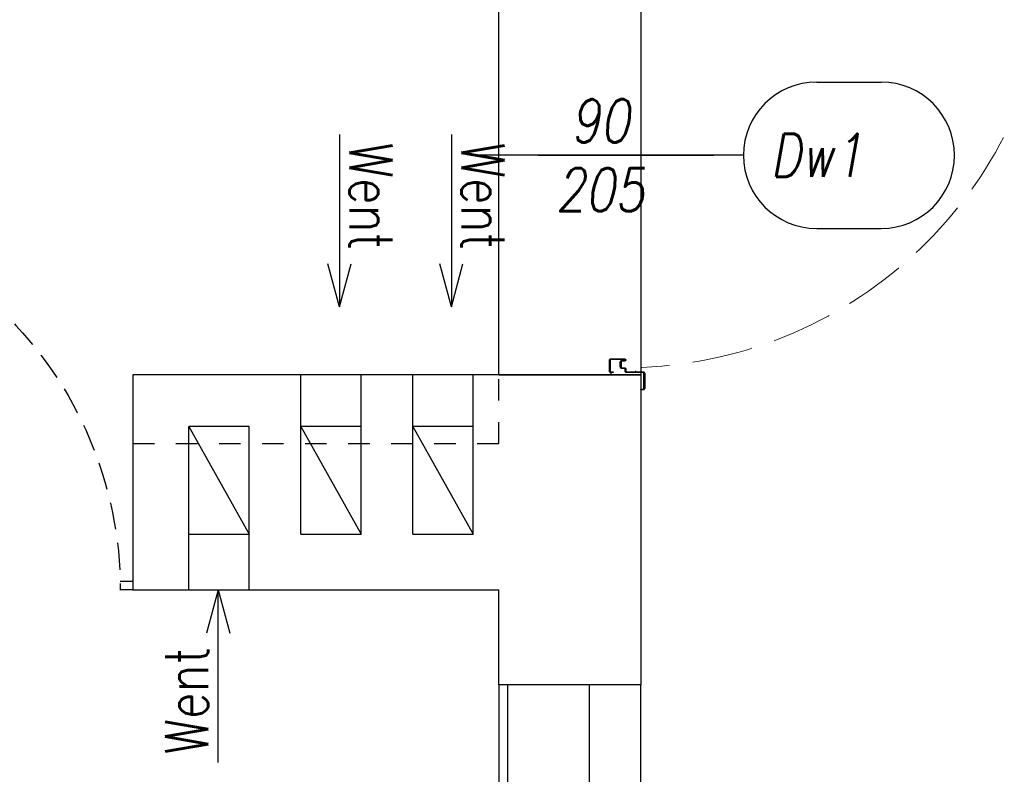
# Model space of a CAD drawing. Header units: millimetres. Extents: x 28600 to 181045, y -399112 to -163690.
# Tile 90 of 256: x 59603 to 59832, y -197954 to -197779. Entities that reach past the tile are written whole.
import ezdxf
from ezdxf.enums import TextEntityAlignment as Align

# ---------------------------------------------------------------- set-up
doc = ezdxf.new("R2010")
doc.units = ezdxf.units.MM
for name, pattern in [('2_3', [1, 0.5, -0.5]), ('CENTER', [0.6, 0.375, -0.075, 0.075, -0.075]), ('HIDDEN', [9.525, 6.35, -3.175]), ('Hidden Line', [391.222223, 282.222223, -109])]:
    doc.linetypes.add(name, pattern=pattern)
doc.layers.get('0').update_dxf_attribs({"color": 8})
for name, color, linetype in [('!! 0_ Istn-sciany', 8, 'Continuous'), ('!! 0_Istn-went', 8, 'Continuous'), ('!! 2  nowe sciany - remont', 8, 'Continuous'), ('!! 2 ZABUDOWA GK-MDF', 8, 'Continuous'), ('!! 2_Drzwi - nowe remont', 8, 'Continuous'), ('!! 2_drzwi opis', 8, 'Continuous'), ('!! 2_LEGENDA', 8, 'Continuous')]:
    doc.layers.add(name, color=color, linetype=linetype)
doc.styles.add('50', font='ROMANS.shx', dxfattribs={"width": 0.8, "height": 10})
doc.styles.add('ARCHETYP', font='romans.shx', dxfattribs={"height": 15})

# ---------------------------------------------------------------- blocks, each defined once
blk = doc.blocks.new('1_ok-opis')
blk.add_line((0, 111.61), (0, 50))
for points in [[(-17, 128.61), (-17, 143.61)], [(17, 128.61), (17, 143.61)]]:
    blk.add_lwpolyline(points)
for centre, start, end in [((0, 143.61), 0, 180), ((0, 128.61), 180, 0)]:
    blk.add_arc(centre, 17, start, end)
at = {"style": 'ARCHETYP'}
for tag, height, rotation, p in [('NR', 12, 90, (0, 136.9)), ('NR', 12, 270, (0, 136.9)), ('SZEROKOŚĆ', 10, 90, (-8, 78.29)), ('SZEROKOŚĆ', 10, 270, (8, 78.29)), ('WYSOKOŚĆ', 10, 270, (-8, 78.29)), ('WYSOKOŚĆ', 10, 90, (8, 78.29))]:
    blk.add_attdef(tag, text='', height=height, rotation=rotation, dxfattribs=at).set_placement(p, align=Align.MIDDLE)
blk = doc.blocks.new('zaw-dr-90-p')
at = {"color": 2, "linetype": 'CENTER', "ltscale": 0.2}
for p, q in [((24.5, 24), (31, 24)), ((12, 0), (-12, 0)), ((0, 12), (0, -12)), ((24.5, 19), (31, 19))]:
    blk.add_line(p, q, dxfattribs=at)
at = {"ltscale": 0.2}
for p, q in [((10, 12), (6.5, 12)), ((10, 0), (10, 6.5))]:
    blk.add_line(p, q, dxfattribs=at)
blk.add_lwpolyline([(0, 6.5), (23.5, 6.5, 0.414214), (28, 11), (28, 31), (24.5, 31), (24.5, 11, -0.414214), (23.5, 10), (0, 10, 4.561698), (7.6, 6.5), (4.9, 4.2)], format="xyb", dxfattribs=at)
blk.add_lwpolyline([(10, 10), (10, 39), (6.5, 39), (6.5, 10)], dxfattribs=at)
blk.add_lwpolyline([(-0.2, -0.2), (-2.5, -0.2), (-2.5, 0.2), (-0.2, 0.2), (-0.2, 2.5), (0.2, 2.5), (0.2, 0.2), (2.8, 0.2), (2.8, -0.2), (0.2, -0.2), (0.2, -2.8), (-0.2, -2.8)], close=True)
blk.add_circle((0, 0), 6.5, dxfattribs=at)
blk = doc.blocks.new('drzwi 90- sc 12')
for p, q in [((-13616.12, 20410.26), (-13616.12, 20411.46)), ((-13616.12, 20411.46), (-13615.02, 20411.46)), ((-13614.92, 20411.36), (-13614.92, 20313.77)), ((-13620.32, 20410.16), (-13620.32, 20313.77)), ((-13614.92, 20409.86), (-13620.32, 20409.86)), ((-13616.12, 20410.26), (-13620.22, 20410.26)), ((-13616.12, 20410.26), (-13620, 20410.26)), ((-13618.17, 20410.26), (-13616.22, 20410.26)), ((-13618.17, 20410.26), (-13616.22, 20410.26)), ((-13620.32, 20313.47), (-13620.32, 20317.97)), ((-13614.92, 20312.27), (-13614.92, 20317.97)), ((-13614.92, 20313.77), (-13620.32, 20313.77)), ((-13618.22, 20313.37), (-13620.22, 20313.37)), ((-13618.22, 20313.67), (-13618.22, 20313.37)), ((-13618.22, 20313.67), (-13616.42, 20313.67)), ((-13615.92, 20313.17), (-13615.92, 20312.17)), ((-13617.77, 20311.12), (-13617.77, 20305.72)), ((-13617.77, 20311.12), (-13617.77, 20305.72)), ((-13616.17, 20309.92), (-13616.17, 20311.02)), ((-13615.92, 20312.17), (-13615.02, 20312.17)), ((-13715.57, 20308.32), (-13715.57, 20308.56)), ((-13715.57, 20307.69), (-13715.57, 20308.56)), ((-13715.57, 20307.82), (-13715.57, 20308.56)), ((-13616.17, 20309.92), (-13617.37, 20309.92)), ((-13715.57, 20307.72), (-13715.37, 20307.72)), ((-13715.77, 20301.96), (-13716.27, 20301.96)), ((-13616.77, 20301.96), (-13616.27, 20301.96))]:
    blk.add_line(p, q)
for points in [[(-13665.27, 20284.96), (-13665.27, 20325.83)], [(-13615.57, 20309.64), (-13615.32, 20309.64), (-13615.32, 20309.82), (-13616.32, 20309.82), (-13616.32, 20309.64), (-13615.92, 20309.64)]]:
    blk.add_lwpolyline(points)
at = {"lineweight": 30}
for points in [[(-13716.27, 20308.92), (-13721.27, 20308.92)], [(-13716.27, 20308.92), (-13716.27, 20296.92)], [(-13614.27, 20308.92), (-13609.27, 20308.92)], [(-13614.27, 20308.92), (-13614.27, 20296.92)]]:
    blk.add_lwpolyline(points, dxfattribs=at)
at = {"ltscale": 0.2}
for points in [[(-13715.57, 20307.51), (-13715.57, 20309.48, 0.414214), (-13715.91, 20309.82), (-13719.43, 20309.82, 0.414214), (-13719.77, 20309.48), (-13719.77, 20308.92), (-13719.59, 20308.92), (-13719.59, 20309.48, -0.414214), (-13719.43, 20309.64), (-13716.97, 20309.64)], [(-13716.97, 20309.64), (-13715.91, 20309.64, -0.414214), (-13715.75, 20309.48), (-13715.75, 20307.51)], [(-13615.92, 20309.64), (-13616.63, 20309.64, 0.414214), (-13616.79, 20309.48), (-13616.79, 20305.58, -0.414214), (-13617.13, 20305.24), (-13617.58, 20305.24, 0.414214), (-13617.74, 20305.08), (-13617.74, 20304.48, -0.414214), (-13618.08, 20304.14), (-13619.26, 20304.14, -0.414214), (-13619.6, 20304.48), (-13619.6, 20305.15, 1), (-13619.79, 20305.15), (-13619.79, 20301.96, 0.414214), (-13619.63, 20301.8), (-13617.11, 20301.8, 0.414214), (-13616.95, 20301.96), (-13616.95, 20302.52), (-13616.77, 20302.52), (-13616.77, 20301.96, -0.414214), (-13617.11, 20301.62), (-13619.63, 20301.62, -0.414214), (-13619.97, 20301.96), (-13619.97, 20305.15, -1), (-13619.42, 20305.15), (-13619.42, 20304.48, 0.414214), (-13619.26, 20304.32), (-13618.08, 20304.32, 0.414214), (-13617.92, 20304.48), (-13617.92, 20305.08, -0.414214), (-13617.58, 20305.42), (-13617.13, 20305.42, 0.414214), (-13616.97, 20305.58), (-13616.97, 20309.48, -0.414214), (-13616.63, 20309.82), (-13613.11, 20309.82, -0.414214), (-13612.77, 20309.48), (-13612.77, 20308.92), (-13612.95, 20308.92), (-13612.95, 20309.48, 0.414214), (-13613.11, 20309.64), (-13615.57, 20309.64)], [(-13715.75, 20307.76), (-13715.75, 20305.58, 0.414214), (-13715.41, 20305.24), (-13714.96, 20305.24, -0.414214), (-13714.8, 20305.08), (-13714.8, 20304.48, 0.414214), (-13714.46, 20304.14), (-13713.28, 20304.14, 0.414214), (-13712.94, 20304.48), (-13712.94, 20305.15, -1), (-13712.75, 20305.15), (-13712.75, 20301.96, -0.414214), (-13712.91, 20301.8), (-13715.43, 20301.8, -0.414214), (-13715.59, 20301.96), (-13715.59, 20302.52), (-13715.77, 20302.52), (-13715.77, 20301.96, 0.414214), (-13715.43, 20301.62), (-13712.91, 20301.62, 0.414214), (-13712.57, 20301.96), (-13712.57, 20305.15, 1), (-13713.12, 20305.15), (-13713.12, 20304.48, -0.414214), (-13713.28, 20304.32), (-13714.46, 20304.32, -0.414214), (-13714.62, 20304.48), (-13714.62, 20305.08, 0.414214), (-13714.96, 20305.42), (-13715.41, 20305.42, -0.414214), (-13715.57, 20305.58), (-13715.57, 20307.64)]]:
    blk.add_lwpolyline(points, format="xyb", dxfattribs=at)
blk.add_lwpolyline([(-13616.79, 20308.82), (-13616.97, 20308.82), (-13616.97, 20307.42), (-13616.79, 20307.42)], close=True)
for centre, radius, start, end in [((-13615.02, 20411.36), 0.1, 0, 90), ((-13620.22, 20410.16), 0.1, 90, 180), ((-13620.22, 20313.47), 0.1, 180, 270), ((-13616.42, 20313.17), 0.5, 0, 90), ((-13616.27, 20311.02), 0.1, 0, 90), ((-13615.02, 20312.27), 0.1, 270, 0)]:
    blk.add_arc(centre, radius, start, end)
at = {"linetype": 'Hidden Line', "lineweight": 9, "ltscale": 0.05}
blk.add_arc((-13615.5, 20305.14), 99.12, 94.8005, 177.6944, dxfattribs=at)
at = {"xscale": 0.09999999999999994, "yscale": 0.09999999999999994, "zscale": 0.09999999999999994, "rotation": 180.0000000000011}
blk.add_blockref('zaw-dr-90-p', (-13614.92, 20310.92), dxfattribs=at)
blk = doc.blocks.new('drzwi giszet')
blk.add_lwpolyline([(68617.39, -194499.27), (68617.39, -194409.27), (68620.39, -194409.27), (68620.39, -194499.27)], close=True)
blk.add_lwpolyline([(68572.43, -194476.09), (68572.43, -194526.09)])
at = {"linetype": 'HIDDEN'}
blk.add_arc((68617.39, -194499.27), 90, 88.0898, 180, dxfattribs=at)

msp = doc.modelspace()

# ---------------------------------------------------------------- linework, layer by layer
at = {"layer": '!! 0_ Istn-sciany'}
for points in [[(59714.56735, -197861.12813), (59629.56735, -197861.12813), (59629.56735, -197911.12813), (59714.56735, -197911.12813)], [(59714.56735, -197861.12813), (59747.56735, -197861.12813)], [(59747.56735, -197861.12813), (59747.56735, -197933.12813)], [(59714.56735, -197933.12813), (59714.56735, -197911.12813)], [(59747.56735, -197933.12813), (59714.56735, -197933.12813)]]:
    msp.add_lwpolyline(points, dxfattribs=at)
at = {"layer": '!! 0_ Istn-sciany', "linetype": '2_3', "ltscale": 10}
for points in [[(59714.56735, -197877.12813), (59714.56735, -197861.12813)], [(59629.56735, -197877.12813), (59714.56735, -197877.12813)]]:
    msp.add_lwpolyline(points, dxfattribs=at)
at = {"layer": '!! 0_Istn-went'}
for points in [[(59677.56215, -197805.32238), (59677.56215, -197845.3689)], [(59677.56215, -197805.32238), (59677.56215, -197845.3689)], [(59703.56215, -197805.32238), (59703.56215, -197845.3689)], [(59703.56215, -197805.32238), (59703.56215, -197845.3689)], [(59677.56215, -197845.3689), (59674.88266, -197835.3689)], [(59677.56215, -197845.3689), (59680.24164, -197835.3689)], [(59703.56215, -197845.3689), (59700.88266, -197835.3689)], [(59703.56215, -197845.3689), (59706.24164, -197835.3689)], [(59668.56735, -197873.12813), (59668.56735, -197861.12813)], [(59682.56735, -197873.12813), (59682.56735, -197861.12813)], [(59694.56735, -197873.12813), (59694.56735, -197861.12813)], [(59708.56735, -197873.12813), (59708.56735, -197861.12813)], [(59642.56735, -197898.12813), (59642.56735, -197873.12813)], [(59656.56735, -197873.12813), (59642.56735, -197873.12813)], [(59642.56735, -197873.12813), (59656.56735, -197898.12813)], [(59656.56735, -197898.12813), (59656.56735, -197873.12813)], [(59668.56735, -197898.12813), (59668.56735, -197873.12813)], [(59682.56735, -197873.12813), (59668.56735, -197873.12813)], [(59668.56735, -197873.12813), (59682.56735, -197898.12813)], [(59682.56735, -197898.12813), (59682.56735, -197873.12813)], [(59694.56735, -197898.12813), (59694.56735, -197873.12813)], [(59708.56735, -197873.12813), (59694.56735, -197873.12813)], [(59694.56735, -197873.12813), (59708.56735, -197898.12813)], [(59708.56735, -197898.12813), (59708.56735, -197873.12813)], [(59694.56735, -197898.12813), (59708.56735, -197898.12813), (59708.56735, -197894.12813)], [(59642.56735, -197898.12813), (59656.56735, -197898.12813)], [(59642.56735, -197911.12813), (59642.56735, -197898.12813)], [(59656.56735, -197911.12813), (59656.56735, -197898.12813)], [(59668.56735, -197898.12813), (59682.56735, -197898.12813)], [(59649.37456, -197911.12813), (59646.69506, -197921.12813)], [(59649.37456, -197951.17466), (59649.37456, -197911.12813)], [(59649.37456, -197951.17466), (59649.37456, -197911.12813)], [(59649.37456, -197911.12813), (59652.05405, -197921.12813)]]:
    msp.add_lwpolyline(points, dxfattribs=at)
at = {"layer": '!! 2  nowe sciany - remont'}
msp.add_lwpolyline([(59747.56735, -198030.12813), (59747.56735, -197933.12813), (59735.56735, -197933.12813), (59735.56735, -198030.12813)], close=True, dxfattribs=at)
at = {"layer": '!! 2 ZABUDOWA GK-MDF'}
for points in [[(59629.56735, -197909.12813), (59626.56735, -197909.12813)], [(59629.56735, -197911.12813), (59626.56735, -197911.12813)], [(59714.56735, -197933.12813), (59714.56735, -198053.12813)], [(59716.56735, -197933.12813), (59716.56735, -198053.12813)]]:
    msp.add_lwpolyline(points, dxfattribs=at)
at = {"layer": '!! 2_LEGENDA'}
msp.add_lwpolyline([(59714.56735, -197759.12813), (59747.56735, -197759.12813), (59747.56735, -197861.12813), (59714.56735, -197861.12813)], close=True, dxfattribs=at)

# ---------------------------------------------------------------- block references
at = {"layer": '!! 2_Drzwi - nowe remont', "xscale": -1, "rotation": 270}
msp.add_blockref('drzwi 90- sc 12', (39438.64301, -184144.85843), dxfattribs=at)
at = {"layer": '!! 2_Drzwi - nowe remont', "xscale": -1}
msp.add_blockref('drzwi giszet', (128154.03086, -3411.86266), dxfattribs=at)
at = {"layer": '!! 2_drzwi opis'}
ref = msp.add_blockref('1_ok-opis', (59659.78893, -197810.1281), dxfattribs=dict(at, rotation=270.000003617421))
ref.add_attrib('WYSOKOŚĆ', '205', dxfattribs={"layer": '0', "height": 10, "rotation": 180.0000036, "style": '50', "oblique": 10, "text_generation_flag": 6, "width": 0.8}).set_placement((59738.07979, -197818.12809), align=Align.MIDDLE)
ref.add_attrib('SZEROKOŚĆ', '90', dxfattribs={"layer": '0', "height": 10, "rotation": 180.0000036, "style": '50', "oblique": 10, "text_generation_flag": 6, "width": 0.8}).set_placement((59738.07978, -197802.12809), align=Align.MIDDLE)
ref.add_attrib('NR', 'Dw1', dxfattribs={"layer": '0', "height": 10, "rotation": 180.0000036, "style": '50', "oblique": 10, "text_generation_flag": 6, "width": 0.8}).set_placement((59788.40018, -197810.12809), align=Align.MIDDLE)

# ---------------------------------------------------------------- texts
at = {"layer": '!! 0_Istn-went', "style": 'ARCHETYP', "width": 0.8}
for rotation, p in [(270, (59679.89238, -197807.18442)), (270, (59679.89238, -197807.18442)), (270, (59705.89238, -197807.18442)), (270, (59705.89238, -197807.18442)), (90, (59647.04433, -197949.31262)), (90, (59647.04433, -197949.31262))]:
    msp.add_text('Went', height=10, rotation=rotation, dxfattribs=at).set_placement(p)

doc.saveas('drawing.dxf')
